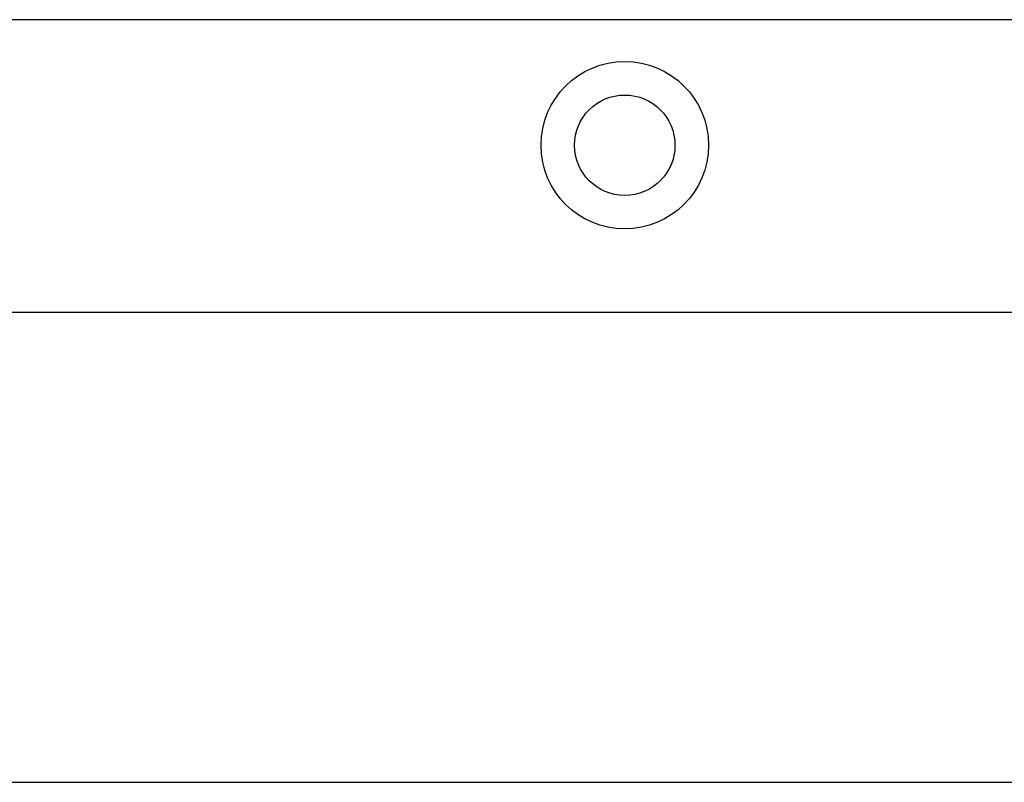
# Model space of a CAD drawing. Header units: millimetres. Extents: x 6964 to 8548, y -230 to 508.
# Tile 71 of 137: x 7147 to 7194, y 139 to 176. Entities that reach past the tile are written whole.
import ezdxf

# ---------------------------------------------------------------- set-up
doc = ezdxf.new("R2010")
doc.units = ezdxf.units.MM
doc.header["$LTSCALE"] = 3

msp = doc.modelspace()

# ---------------------------------------------------------------- linework, layer by layer
at = {"linetype": 'Continuous', "lineweight": 30}
for p, q in [((7439.249, 175.55), (7040.249, 175.55)), ((7435.749, 161.55), (7043.749, 161.55))]:
    msp.add_line(p, q, dxfattribs=at)
at = {"color": 1}
msp.add_line((6964.349, 139.099), (8121.422, 139.099), dxfattribs=at)
at = {"linetype": 'Continuous', "lineweight": 30}
for radius in [4, 2.4]:
    msp.add_circle((7175.749, 169.55), radius, dxfattribs=at)

doc.saveas('drawing.dxf')
